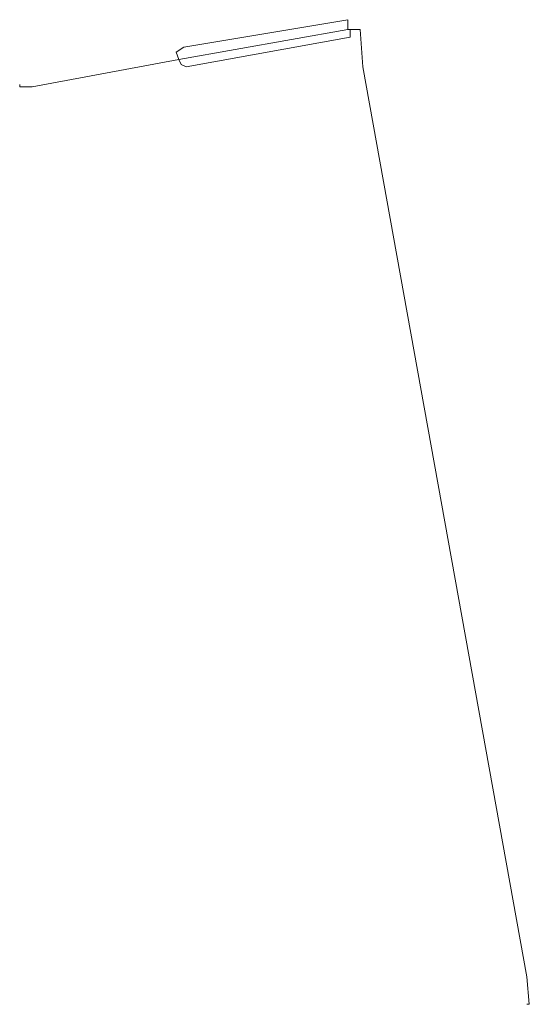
# Model space of a CAD drawing. Header units: metres. Extents: x 92810 to 93633, y 464687 to 465459.
# Tile 101 of 256: x 92850 to 92865, y 465000 to 465029. Entities that reach past the tile are written whole.
import ezdxf

# ---------------------------------------------------------------- set-up
doc = ezdxf.new("R2010")
doc.units = ezdxf.units.M
doc.layers.add('B-OI-KL-DATA_KPN-G', color=90, linetype='SI_B_DATA_KPN', lineweight=18, transparency=0.4)
doc.styles.get("Standard").update_dxf_attribs({"font": 'isocp.shx'})
doc.linetypes.add('SI_B_DATA_KPN', pattern='A,5,-2,["KPN",Standard,S=1.5,R=0,X=-0.51,Y=-0.75],-8', length=15)

msp = doc.modelspace()

# ---------------------------------------------------------------- linework, layer by layer
at = {"layer": 'B-OI-KL-DATA_KPN-G', "flags": 128}
for points in [[(92859.321, 465028.321), (92859.321, 465028.607), (92854.607, 465027.821), (92854.393, 465027.679), (92854.464, 465027.464)], [(92859.321, 465028.321), (92854.464, 465027.464)], [(92859.393, 465028.321), (92859.393, 465028.107), (92854.679, 465027.25), (92854.536, 465027.321), (92854.464, 465027.464)], [(92859.321, 465028.321), (92859.679, 465028.321)], [(92859.679, 465028.321), (92859.75, 465027.25), (92864.464, 465001.107), (92864.536, 465000.321), (92864.464, 465000.321)], [(92854.464, 465027.464), (92850.25, 465026.679), (92849.893, 465026.679), (92849.893, 465026.75)]]:
    msp.add_lwpolyline(points, dxfattribs=at)

doc.saveas('drawing.dxf')
